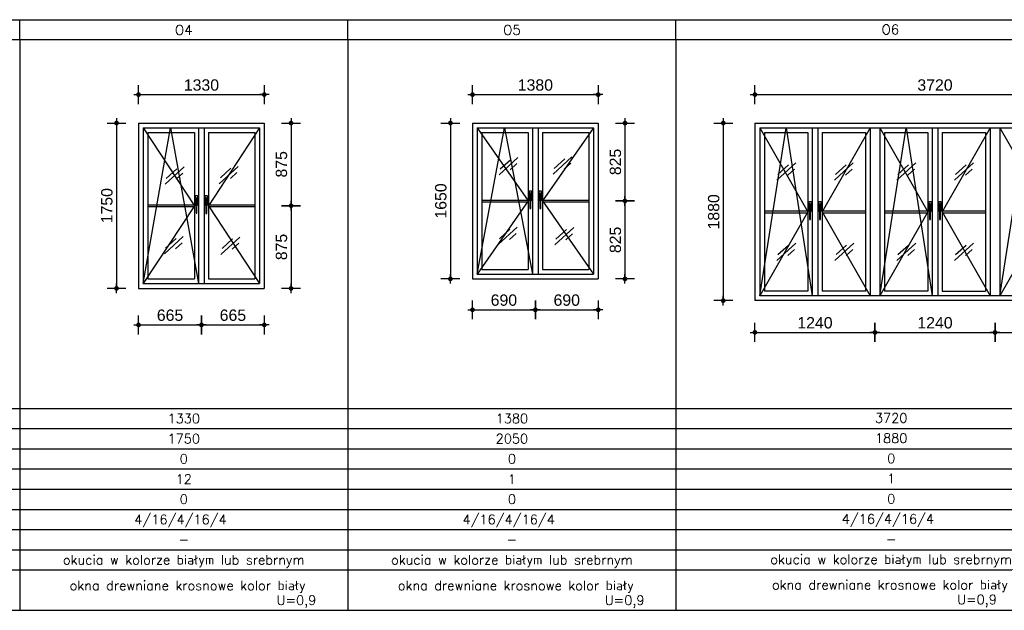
# Model space of a CAD drawing. Header units: millimetres. Extents: x 11979 to 23691, y 12825 to 41978.
# Tile 4 of 256: x 21472 to 22514, y 13682 to 14308. Entities that reach past the tile are written whole.
import ezdxf
from ezdxf.enums import TextEntityAlignment as Align

# ---------------------------------------------------------------- set-up
doc = ezdxf.new("R2010")
doc.units = ezdxf.units.MM
for name, color, linetype in [('-LI-WIDOK', 2, 'Continuous'), ('-SCIANY-DZIALOWE', 3, 'Continuous'), ('-WYMIAR', 8, 'Continuous'), ('CONSTRUCTION_CLASS', 7, 'Continuous'), ('FLINE', 8, 'Continuous'), ('PROJEKTOWANE', 5, 'Continuous')]:
    doc.layers.add(name, color=color, linetype=linetype)
doc.styles.add('SIMPLEX', font='simplex')
doc.styles.get("Standard").update_dxf_attribs({"font": 'arial.ttf'})
doc.dimstyles.new('CZA-KROPKA-50', dxfattribs={"dimtxt": 12, "dimasz": 1, "dimexe": 2, "dimexo": 25, "dimgap": 4, "dimtad": 1, "dimdec": 1, "dimrnd": 0.5, "dimzin": 9, "dimdsep": 46, "dimtxsty": 'Standard', "dimblk": 'CZA-KROPKA', "dimblk1": 'CZA-KROPKA', "dimblk2": 'CZA-KROPKA', "dimsah": 1, "dimcen": -20, "dimse1": 1, "dimse2": 1, "dimclrd": 8, "dimclre": 8, "dimclrt": 9, "dimadec": 0, "dimazin": 0, "dimtfac": 1, "dimtdec": 1, "dimtmove": 1, "dimatfit": 3, "dimldrblk": 'CZA-KROPKA', "dimfxl": 1, "dimtolj": 1, "dimtzin": 9, "dimarcsym": 0})

# ---------------------------------------------------------------- blocks, each defined once
blk = doc.blocks.new('CZA-KROPKA')
at = {"layer": '-WYMIAR', "linetype": 'ByBlock'}
for p, q in [((5, 0), (-5, 0)), ((0, 10), (0, -10))]:
    blk.add_line(p, q, dxfattribs=at)
at = {"layer": '-WYMIAR', "linetype": 'ByBlock', "const_width": 2.5}
blk.add_lwpolyline([(-1.25, 0, 1), (1.25, 0, 1)], format="xyb", close=True, dxfattribs=at)
blk = doc.blocks.new('*D1759')
at = {"layer": '-SCIANY-DZIALOWE', "color": 8, "lineweight": -2}
blk.add_line((21598.6, 14228.3), (21729.6, 14228.3), dxfattribs=at)
at = {"layer": 'Defpoints', "color": 0}
for p in [(21730.6, 14228.3), (21597.6, 14198.2), (21730.6, 14198.2)]:
    blk.add_point(p, dxfattribs=at)
at = {"layer": '-SCIANY-DZIALOWE', "color": 8, "lineweight": -2, "rotation": 180}
blk.add_blockref('CZA-KROPKA', (21597.6, 14228.3), dxfattribs=at)
at = {"layer": '-SCIANY-DZIALOWE', "color": 8, "lineweight": -2}
blk.add_blockref('CZA-KROPKA', (21730.6, 14228.3), dxfattribs=at)
at = {"layer": '-SCIANY-DZIALOWE', "color": 9, "insert": (21664.1, 14238.4), "char_height": 12, "attachment_point": 5, "bg_fill": 3, "box_fill_scale": 1.1, "bg_fill_color": 257, "bg_fill_transparency": 0}
blk.add_mtext('\\A1;1330', dxfattribs=at)
blk = doc.blocks.new('*D1760')
at = {"layer": '-SCIANY-DZIALOWE', "color": 8, "lineweight": -2}
blk.add_line((21574.3, 14197.2), (21574.3, 14024.2), dxfattribs=at)
at = {"layer": 'Defpoints', "color": 0}
for p in [(21597.6, 14198.2), (21574.3, 14023.2), (21597.6, 14023.2)]:
    blk.add_point(p, dxfattribs=at)
at = {"layer": '-SCIANY-DZIALOWE', "color": 8, "lineweight": -2}
for p, rotation in [((21574.3, 14198.2), 90), ((21574.3, 14023.2), 270)]:
    blk.add_blockref('CZA-KROPKA', p, dxfattribs=dict(at, rotation=rotation))
at = {"layer": '-SCIANY-DZIALOWE', "color": 9, "insert": (21564.1, 14110.7), "char_height": 12, "attachment_point": 5, "rotation": 90, "bg_fill": 3, "box_fill_scale": 1.1, "bg_fill_color": 257, "bg_fill_transparency": 0}
blk.add_mtext('\\A1;1750', dxfattribs=at)
blk = doc.blocks.new('*D1761')
at = {"layer": '-SCIANY-DZIALOWE', "color": 8, "lineweight": -2}
blk.add_line((21758.9, 14197.2), (21758.9, 14111.7), dxfattribs=at)
at = {"layer": 'Defpoints', "color": 0}
for p in [(21730.6, 14198.2), (21720.6, 14110.7), (21758.9, 14110.7)]:
    blk.add_point(p, dxfattribs=at)
at = {"layer": '-SCIANY-DZIALOWE', "color": 8, "lineweight": -2}
for p, rotation in [((21758.9, 14198.2), 90), ((21758.9, 14110.7), 270)]:
    blk.add_blockref('CZA-KROPKA', p, dxfattribs=dict(at, rotation=rotation))
at = {"layer": '-SCIANY-DZIALOWE', "color": 9, "insert": (21748.8, 14154.5), "char_height": 12, "attachment_point": 5, "rotation": 90, "bg_fill": 3, "box_fill_scale": 1.1, "bg_fill_color": 257, "bg_fill_transparency": 0}
blk.add_mtext('\\A1;875', dxfattribs=at)
blk = doc.blocks.new('*D1762')
at = {"layer": '-SCIANY-DZIALOWE', "color": 8, "lineweight": -2}
blk.add_line((21758.9, 14109.7), (21758.9, 14024.2), dxfattribs=at)
at = {"layer": 'Defpoints', "color": 0}
for p in [(21758.9, 14110.7), (21730.6, 14023.2), (21758.9, 14023.2)]:
    blk.add_point(p, dxfattribs=at)
at = {"layer": '-SCIANY-DZIALOWE', "color": 8, "lineweight": -2}
for p, rotation in [((21758.9, 14110.7), 90), ((21758.9, 14023.2), 270)]:
    blk.add_blockref('CZA-KROPKA', p, dxfattribs=dict(at, rotation=rotation))
at = {"layer": '-SCIANY-DZIALOWE', "color": 9, "insert": (21748.8, 14067), "char_height": 12, "attachment_point": 5, "rotation": 90, "bg_fill": 3, "box_fill_scale": 1.1, "bg_fill_color": 257, "bg_fill_transparency": 0}
blk.add_mtext('\\A1;875', dxfattribs=at)
blk = doc.blocks.new('*D1763')
at = {"layer": '-SCIANY-DZIALOWE', "color": 8, "lineweight": -2}
blk.add_line((21951.9, 14228.3), (22082.9, 14228.3), dxfattribs=at)
at = {"layer": 'Defpoints', "color": 0}
for p in [(22083.9, 14228.3), (21950.9, 14198.2), (22083.9, 14198.2)]:
    blk.add_point(p, dxfattribs=at)
at = {"layer": '-SCIANY-DZIALOWE', "color": 8, "lineweight": -2, "rotation": 180}
blk.add_blockref('CZA-KROPKA', (21950.9, 14228.3), dxfattribs=at)
at = {"layer": '-SCIANY-DZIALOWE', "color": 8, "lineweight": -2}
blk.add_blockref('CZA-KROPKA', (22083.9, 14228.3), dxfattribs=at)
at = {"layer": '-SCIANY-DZIALOWE', "color": 9, "insert": (22017.4, 14238.4), "char_height": 12, "attachment_point": 5, "bg_fill": 3, "box_fill_scale": 1.1, "bg_fill_color": 257, "bg_fill_transparency": 0}
blk.add_mtext('\\A1;1380', dxfattribs=at)
blk = doc.blocks.new('*D1764')
at = {"layer": '-SCIANY-DZIALOWE', "color": 8, "lineweight": -2}
blk.add_line((21927.5, 14197.2), (21927.5, 14034.2), dxfattribs=at)
at = {"layer": 'Defpoints', "color": 0}
for p in [(21950.9, 14198.2), (21927.5, 14033.2), (21950.9, 14033.2)]:
    blk.add_point(p, dxfattribs=at)
at = {"layer": '-SCIANY-DZIALOWE', "color": 8, "lineweight": -2}
for p, rotation in [((21927.5, 14198.2), 90), ((21927.5, 14033.2), 270)]:
    blk.add_blockref('CZA-KROPKA', p, dxfattribs=dict(at, rotation=rotation))
at = {"layer": '-SCIANY-DZIALOWE', "color": 9, "insert": (21917.4, 14115.7), "char_height": 12, "attachment_point": 5, "rotation": 90, "bg_fill": 3, "box_fill_scale": 1.1, "bg_fill_color": 257, "bg_fill_transparency": 0}
blk.add_mtext('\\A1;1650', dxfattribs=at)
blk = doc.blocks.new('*D1765')
at = {"layer": '-SCIANY-DZIALOWE', "color": 8, "lineweight": -2}
blk.add_line((22112.2, 14197.2), (22112.2, 14116.7), dxfattribs=at)
at = {"layer": 'Defpoints', "color": 0}
for p in [(22083.9, 14198.2), (22073.9, 14115.7), (22112.2, 14115.7)]:
    blk.add_point(p, dxfattribs=at)
at = {"layer": '-SCIANY-DZIALOWE', "color": 8, "lineweight": -2}
for p, rotation in [((22112.2, 14198.2), 90), ((22112.2, 14115.7), 270)]:
    blk.add_blockref('CZA-KROPKA', p, dxfattribs=dict(at, rotation=rotation))
at = {"layer": '-SCIANY-DZIALOWE', "color": 9, "insert": (22102.1, 14157), "char_height": 12, "attachment_point": 5, "rotation": 90, "bg_fill": 3, "box_fill_scale": 1.1, "bg_fill_color": 257, "bg_fill_transparency": 0}
blk.add_mtext('\\A1;825', dxfattribs=at)
blk = doc.blocks.new('*D1766')
at = {"layer": '-SCIANY-DZIALOWE', "color": 8, "lineweight": -2}
blk.add_line((22112.2, 14114.7), (22112.2, 14034.2), dxfattribs=at)
at = {"layer": 'Defpoints', "color": 0}
for p in [(22112.2, 14115.7), (22083.9, 14033.2), (22112.2, 14033.2)]:
    blk.add_point(p, dxfattribs=at)
at = {"layer": '-SCIANY-DZIALOWE', "color": 8, "lineweight": -2}
for p, rotation in [((22112.2, 14115.7), 90), ((22112.2, 14033.2), 270)]:
    blk.add_blockref('CZA-KROPKA', p, dxfattribs=dict(at, rotation=rotation))
at = {"layer": '-SCIANY-DZIALOWE', "color": 9, "insert": (22102.1, 14074.5), "char_height": 12, "attachment_point": 5, "rotation": 90, "bg_fill": 3, "box_fill_scale": 1.1, "bg_fill_color": 257, "bg_fill_transparency": 0}
blk.add_mtext('\\A1;825', dxfattribs=at)
blk = doc.blocks.new('smuga')
at = {"layer": 'FLINE'}
for p, q in [((-143, -131), (143, 131)), ((-125, -43), (33, 102)), ((26, -55), (126, 37))]:
    blk.add_line(p, q, dxfattribs=at)
blk = doc.blocks.new('*D1767')
at = {"layer": '-SCIANY-DZIALOWE', "color": 8, "lineweight": -2}
blk.add_line((22250.7, 14228.3), (22629.7, 14228.3), dxfattribs=at)
at = {"layer": 'Defpoints', "color": 0}
for p in [(22630.7, 14228.3), (22249.7, 14198.2), (22630.7, 14198.2)]:
    blk.add_point(p, dxfattribs=at)
at = {"layer": '-SCIANY-DZIALOWE', "color": 8, "lineweight": -2, "rotation": 180}
blk.add_blockref('CZA-KROPKA', (22249.7, 14228.3), dxfattribs=at)
at = {"layer": '-SCIANY-DZIALOWE', "color": 8, "lineweight": -2}
blk.add_blockref('CZA-KROPKA', (22630.7, 14228.3), dxfattribs=at)
at = {"layer": '-SCIANY-DZIALOWE', "color": 9, "insert": (22440.2, 14238.4), "char_height": 12, "attachment_point": 5, "bg_fill": 3, "box_fill_scale": 1.1, "bg_fill_color": 257, "bg_fill_transparency": 0}
blk.add_mtext('\\A1;3720', dxfattribs=at)
blk = doc.blocks.new('*D1768')
at = {"layer": '-SCIANY-DZIALOWE', "color": 8, "lineweight": -2}
blk.add_line((22216.2, 14197.2), (22216.2, 14011.2), dxfattribs=at)
at = {"layer": 'Defpoints', "color": 0}
for p in [(22249.7, 14198.2), (22216.2, 14010.2), (22249.7, 14010.2)]:
    blk.add_point(p, dxfattribs=at)
at = {"layer": '-SCIANY-DZIALOWE', "color": 8, "lineweight": -2}
for p, rotation in [((22216.2, 14198.2), 90), ((22216.2, 14010.2), 270)]:
    blk.add_blockref('CZA-KROPKA', p, dxfattribs=dict(at, rotation=rotation))
at = {"layer": '-SCIANY-DZIALOWE', "color": 9, "insert": (22206.1, 14104.2), "char_height": 12, "attachment_point": 5, "rotation": 90, "bg_fill": 3, "box_fill_scale": 1.1, "bg_fill_color": 257, "bg_fill_transparency": 0}
blk.add_mtext('\\A1;1880', dxfattribs=at)
blk = doc.blocks.new('*D1769')
at = {"layer": '-SCIANY-DZIALOWE', "color": 8, "lineweight": -2}
blk.add_line((22250.7, 13976.6), (22375.7, 13976.6), dxfattribs=at)
at = {"layer": 'Defpoints', "color": 0}
for p in [(22376.7, 14015.2), (22249.7, 14010.2), (22376.7, 13976.6)]:
    blk.add_point(p, dxfattribs=at)
at = {"layer": '-SCIANY-DZIALOWE', "color": 8, "lineweight": -2, "rotation": 180}
blk.add_blockref('CZA-KROPKA', (22249.7, 13976.6), dxfattribs=at)
at = {"layer": '-SCIANY-DZIALOWE', "color": 8, "lineweight": -2}
blk.add_blockref('CZA-KROPKA', (22376.7, 13976.6), dxfattribs=at)
at = {"layer": '-SCIANY-DZIALOWE', "color": 9, "insert": (22313.2, 13986.7), "char_height": 12, "attachment_point": 5, "bg_fill": 3, "box_fill_scale": 1.1, "bg_fill_color": 257, "bg_fill_transparency": 0}
blk.add_mtext('\\A1;1240', dxfattribs=at)
blk = doc.blocks.new('*D1770')
at = {"layer": '-SCIANY-DZIALOWE', "color": 8, "lineweight": -2}
blk.add_line((22377.7, 13976.6), (22502.7, 13976.6), dxfattribs=at)
at = {"layer": 'Defpoints', "color": 0}
for p in [(22376.7, 14015.2), (22503.7, 14015.2), (22503.7, 13976.6)]:
    blk.add_point(p, dxfattribs=at)
at = {"layer": '-SCIANY-DZIALOWE', "color": 8, "lineweight": -2, "rotation": 180}
blk.add_blockref('CZA-KROPKA', (22376.7, 13976.6), dxfattribs=at)
at = {"layer": '-SCIANY-DZIALOWE', "color": 8, "lineweight": -2}
blk.add_blockref('CZA-KROPKA', (22503.7, 13976.6), dxfattribs=at)
at = {"layer": '-SCIANY-DZIALOWE', "color": 9, "insert": (22440.2, 13986.7), "char_height": 12, "attachment_point": 5, "bg_fill": 3, "box_fill_scale": 1.1, "bg_fill_color": 257, "bg_fill_transparency": 0}
blk.add_mtext('\\A1;1240', dxfattribs=at)
blk = doc.blocks.new('*D1771')
at = {"layer": '-SCIANY-DZIALOWE', "color": 8, "lineweight": -2}
blk.add_line((22504.7, 13976.6), (22629.7, 13976.6), dxfattribs=at)
at = {"layer": 'Defpoints', "color": 0}
for p in [(22503.7, 14015.2), (22630.7, 14015.2), (22630.7, 13976.6)]:
    blk.add_point(p, dxfattribs=at)
at = {"layer": '-SCIANY-DZIALOWE', "color": 8, "lineweight": -2, "rotation": 180}
blk.add_blockref('CZA-KROPKA', (22503.7, 13976.6), dxfattribs=at)
at = {"layer": '-SCIANY-DZIALOWE', "color": 8, "lineweight": -2}
blk.add_blockref('CZA-KROPKA', (22630.7, 13976.6), dxfattribs=at)
at = {"layer": '-SCIANY-DZIALOWE', "color": 9, "insert": (22567.2, 13986.7), "char_height": 12, "attachment_point": 5, "bg_fill": 3, "box_fill_scale": 1.1, "bg_fill_color": 257, "bg_fill_transparency": 0}
blk.add_mtext('\\A1;1240', dxfattribs=at)
blk = doc.blocks.new('*D1774')
at = {"layer": '-SCIANY-DZIALOWE', "color": 8, "lineweight": -2}
blk.add_line((21598.6, 13984.5), (21663.1, 13984.5), dxfattribs=at)
at = {"layer": 'Defpoints', "color": 0}
for p in [(21597.6, 14023.2), (21664.1, 14023.2), (21664.1, 13984.5)]:
    blk.add_point(p, dxfattribs=at)
at = {"layer": '-SCIANY-DZIALOWE', "color": 8, "lineweight": -2, "rotation": 180}
blk.add_blockref('CZA-KROPKA', (21597.6, 13984.5), dxfattribs=at)
at = {"layer": '-SCIANY-DZIALOWE', "color": 8, "lineweight": -2}
blk.add_blockref('CZA-KROPKA', (21664.1, 13984.5), dxfattribs=at)
at = {"layer": '-SCIANY-DZIALOWE', "color": 9, "insert": (21630.9, 13994.7), "char_height": 12, "attachment_point": 5, "bg_fill": 3, "box_fill_scale": 1.1, "bg_fill_color": 257, "bg_fill_transparency": 0}
blk.add_mtext('\\A1;665', dxfattribs=at)
blk = doc.blocks.new('*D1775')
at = {"layer": '-SCIANY-DZIALOWE', "color": 8, "lineweight": -2}
blk.add_line((21665.1, 13984.5), (21729.6, 13984.5), dxfattribs=at)
at = {"layer": 'Defpoints', "color": 0}
for p in [(21664.1, 14023.2), (21730.6, 14023.2), (21730.6, 13984.5)]:
    blk.add_point(p, dxfattribs=at)
at = {"layer": '-SCIANY-DZIALOWE', "color": 8, "lineweight": -2, "rotation": 180}
blk.add_blockref('CZA-KROPKA', (21664.1, 13984.5), dxfattribs=at)
at = {"layer": '-SCIANY-DZIALOWE', "color": 8, "lineweight": -2}
blk.add_blockref('CZA-KROPKA', (21730.6, 13984.5), dxfattribs=at)
at = {"layer": '-SCIANY-DZIALOWE', "color": 9, "insert": (21697.4, 13994.7), "char_height": 12, "attachment_point": 5, "bg_fill": 3, "box_fill_scale": 1.1, "bg_fill_color": 257, "bg_fill_transparency": 0}
blk.add_mtext('\\A1;665', dxfattribs=at)
blk = doc.blocks.new('*D1776')
at = {"layer": '-SCIANY-DZIALOWE', "color": 8, "lineweight": -2}
blk.add_line((21951.9, 14000.5), (22016.4, 14000.5), dxfattribs=at)
at = {"layer": 'Defpoints', "color": 0}
for p in [(21950.9, 14033.2), (22017.4, 14033.2), (22017.4, 14000.5)]:
    blk.add_point(p, dxfattribs=at)
at = {"layer": '-SCIANY-DZIALOWE', "color": 8, "lineweight": -2, "rotation": 180}
blk.add_blockref('CZA-KROPKA', (21950.9, 14000.5), dxfattribs=at)
at = {"layer": '-SCIANY-DZIALOWE', "color": 8, "lineweight": -2}
blk.add_blockref('CZA-KROPKA', (22017.4, 14000.5), dxfattribs=at)
at = {"layer": '-SCIANY-DZIALOWE', "color": 9, "insert": (21984.1, 14010.7), "char_height": 12, "attachment_point": 5, "bg_fill": 3, "box_fill_scale": 1.1, "bg_fill_color": 257, "bg_fill_transparency": 0}
blk.add_mtext('\\A1;690', dxfattribs=at)
blk = doc.blocks.new('*D1777')
at = {"layer": '-SCIANY-DZIALOWE', "color": 8, "lineweight": -2}
blk.add_line((22018.4, 14000.5), (22082.9, 14000.5), dxfattribs=at)
at = {"layer": 'Defpoints', "color": 0}
for p in [(22017.4, 14033.2), (22083.9, 14033.2), (22083.9, 14000.5)]:
    blk.add_point(p, dxfattribs=at)
at = {"layer": '-SCIANY-DZIALOWE', "color": 8, "lineweight": -2, "rotation": 180}
blk.add_blockref('CZA-KROPKA', (22017.4, 14000.5), dxfattribs=at)
at = {"layer": '-SCIANY-DZIALOWE', "color": 8, "lineweight": -2}
blk.add_blockref('CZA-KROPKA', (22083.9, 14000.5), dxfattribs=at)
at = {"layer": '-SCIANY-DZIALOWE', "color": 9, "insert": (22050.6, 14010.7), "char_height": 12, "attachment_point": 5, "bg_fill": 3, "box_fill_scale": 1.1, "bg_fill_color": 257, "bg_fill_transparency": 0}
blk.add_mtext('\\A1;690', dxfattribs=at)

msp = doc.modelspace()

# ---------------------------------------------------------------- linework, layer by layer
at = {"layer": '-LI-WIDOK'}
for p, q in [((22513.33, 14307.62), (22860.5, 14307.62)), ((21597.61, 14198.21), (21730.61, 14198.21)), ((21597.61, 14198.21), (21597.61, 14023.21)), ((21730.61, 14198.21), (21730.61, 14023.21)), ((21950.88, 14198.21), (22083.88, 14198.21)), ((21950.88, 14198.21), (21950.88, 14033.21)), ((22083.88, 14198.21), (22083.88, 14033.21)), ((22249.7, 14198.21), (22249.7, 14010.21)), ((22249.7, 14198.21), (22630.7, 14198.21)), ((21602.61, 14193.21), (21725.61, 14193.21)), ((21602.61, 14193.21), (21602.61, 14183.09)), ((21602.61, 14193.21), (21602.61, 14028.21)), ((21607.46, 14188.21), (21656.61, 14188.21)), ((21607.46, 14188.21), (21607.46, 14033.21)), ((21656.61, 14188.21), (21656.61, 14183.09)), ((21656.61, 14188.21), (21656.61, 14033.21)), ((21661.11, 14193.21), (21661.11, 14028.21)), ((21667.11, 14193.21), (21667.11, 14028.21)), ((21671.61, 14188.21), (21720.61, 14188.21)), ((21671.61, 14188.21), (21671.61, 14033.21)), ((21720.61, 14188.21), (21720.61, 14033.21)), ((21724.04, 14193.21), (21725.61, 14193.21)), ((21725.61, 14193.21), (21725.61, 14028.21)), ((21955.88, 14193.21), (22078.88, 14193.21)), ((21955.88, 14193.21), (21955.88, 14183.09)), ((21955.88, 14193.21), (21955.88, 14038.21)), ((21960.73, 14188.21), (22009.88, 14188.21)), ((21960.73, 14188.21), (21960.73, 14043.21)), ((22009.88, 14188.21), (22009.88, 14183.09)), ((22009.88, 14188.21), (22009.88, 14043.21)), ((22014.38, 14193.21), (22014.38, 14038.21)), ((22020.38, 14193.21), (22020.38, 14038.21)), ((22024.88, 14188.21), (22073.88, 14188.21)), ((22024.88, 14188.21), (22024.88, 14043.21)), ((22073.88, 14188.21), (22073.88, 14043.21)), ((22077.3, 14193.21), (22078.88, 14193.21)), ((22078.88, 14193.21), (22078.88, 14038.21)), ((22254.7, 14193.21), (22254.7, 14015.21)), ((22254.7, 14193.21), (22498.7, 14193.21)), ((22259.7, 14188.21), (22305.7, 14188.21)), ((22259.7, 14188.21), (22259.7, 14112.91)), ((22305.7, 14188.21), (22305.7, 14112.91)), ((22310.2, 14193.21), (22310.2, 14015.21)), ((22316.2, 14193.21), (22316.2, 14015.21)), ((22320.7, 14188.21), (22366.7, 14188.21)), ((22320.7, 14188.21), (22320.7, 14112.91)), ((22364.38, 14188.21), (22364.63, 14188.21)), ((22366.7, 14188.21), (22366.7, 14112.91)), ((22371.7, 14193.21), (22371.7, 14015.21)), ((22381.7, 14193.21), (22381.7, 14015.21)), ((22386.7, 14188.21), (22432.7, 14188.21)), ((22386.7, 14188.21), (22386.7, 14112.91)), ((22432.7, 14188.21), (22432.7, 14020.21)), ((22437.2, 14193.21), (22437.2, 14015.21)), ((22443.2, 14193.21), (22443.2, 14015.21)), ((22447.7, 14188.21), (22493.7, 14188.21)), ((22447.7, 14188.21), (22447.7, 14112.91)), ((22493.7, 14188.21), (22493.7, 14112.91)), ((22498.7, 14193.21), (22625.7, 14193.21)), ((22498.7, 14193.21), (22498.7, 14015.21)), ((22508.7, 14193.21), (22508.7, 14015.21)), ((21960.73, 14116.71), (22009.88, 14116.71)), ((22024.88, 14116.71), (22073.88, 14116.71)), ((21607.46, 14111.71), (21656.61, 14111.71)), ((21607.46, 14109.71), (21656.61, 14109.71)), ((21671.61, 14111.71), (21720.61, 14111.71)), ((21671.61, 14109.71), (21720.61, 14109.71)), ((21960.73, 14114.71), (22009.88, 14114.71)), ((22024.88, 14114.71), (22073.88, 14114.71)), ((22259.7, 14112.91), (22259.7, 14020.21)), ((22259.7, 14105.21), (22305.7, 14105.21)), ((22305.7, 14113.94), (22305.7, 14020.21)), ((22320.7, 14112.91), (22320.7, 14020.21)), ((22320.7, 14105.21), (22366.7, 14105.21)), ((22366.7, 14112.91), (22366.7, 14020.21)), ((22386.7, 14112.91), (22386.7, 14020.21)), ((22386.7, 14105.21), (22432.7, 14105.21)), ((22447.7, 14112.91), (22447.7, 14020.21)), ((22447.7, 14105.21), (22493.7, 14105.21)), ((22493.7, 14112.91), (22493.7, 14020.21)), ((22259.7, 14103.21), (22305.7, 14103.21)), ((22320.7, 14103.21), (22366.7, 14103.21)), ((22386.7, 14103.21), (22432.7, 14103.21)), ((22447.7, 14103.21), (22493.7, 14103.21)), ((21960.73, 14043.21), (22007.3, 14043.21)), ((22007.3, 14043.21), (22009.88, 14043.21)), ((22014.38, 14047.05), (22014.38, 14038.21)), ((22020.38, 14047.05), (22020.38, 14038.21)), ((22024.88, 14047.05), (22024.88, 14043.21)), ((22024.88, 14043.21), (22073.88, 14043.21)), ((21607.46, 14033.21), (21654.04, 14033.21)), ((21654.04, 14033.21), (21656.61, 14033.21)), ((21661.11, 14037.05), (21661.11, 14028.21)), ((21667.11, 14037.05), (21667.11, 14028.21)), ((21671.61, 14037.05), (21671.61, 14033.21)), ((21671.61, 14033.21), (21720.61, 14033.21)), ((21950.88, 14033.21), (22083.88, 14033.21)), ((21955.88, 14038.21), (22078.88, 14038.21)), ((21597.61, 14023.21), (21730.61, 14023.21)), ((21602.61, 14028.21), (21725.61, 14028.21)), ((22625.7, 14015.21), (22254.7, 14015.21)), ((22305.7, 14020.21), (22259.7, 14020.21)), ((22366.7, 14020.21), (22320.7, 14020.21)), ((22432.7, 14020.21), (22386.7, 14020.21)), ((22447.7, 14020.21), (22493.7, 14020.21)), ((22630.7, 14010.21), (22249.7, 14010.21))]:
    msp.add_line(p, q, dxfattribs=at)
for points in [[(22011.64, 14115.96), (22011.13, 14115.96), (22011.13, 14126.55), (22013.18, 14126.55), (22013.18, 14115.96), (22012.67, 14115.96)], [(22022, 14115.87), (22021.49, 14115.87), (22021.49, 14126.46), (22023.54, 14126.46), (22023.54, 14115.87), (22023.03, 14115.87)], [(21658.38, 14110.96), (21657.87, 14110.96), (21657.87, 14121.55), (21659.92, 14121.55), (21659.92, 14110.96), (21659.41, 14110.96)], [(21668.74, 14110.87), (21668.23, 14110.87), (21668.23, 14121.46), (21670.28, 14121.46), (21670.28, 14110.87), (21669.77, 14110.87)], [(22307.47, 14104.46), (22306.96, 14104.46), (22306.96, 14115.05), (22309.01, 14115.05), (22309.01, 14104.46), (22308.5, 14104.46)], [(22317.97, 14104.46), (22317.46, 14104.46), (22317.46, 14115.05), (22319.51, 14115.05), (22319.51, 14104.46), (22319, 14104.46)], [(22434.47, 14104.46), (22433.96, 14104.46), (22433.96, 14115.05), (22436.01, 14115.05), (22436.01, 14104.46), (22435.5, 14104.46)], [(22444.97, 14104.46), (22444.46, 14104.46), (22444.46, 14115.05), (22446.51, 14115.05), (22446.51, 14104.46), (22446, 14104.46)]]:
    msp.add_lwpolyline(points, dxfattribs=at)
for points in [[(21658.38, 14118.84), (21658.38, 14102.68), (21659.41, 14102.68), (21659.41, 14118.84)], [(21668.74, 14118.74), (21668.74, 14102.58), (21669.77, 14102.58), (21669.77, 14118.74)], [(22011.64, 14123.84), (22011.64, 14107.68), (22012.67, 14107.68), (22012.67, 14123.84)], [(22022, 14123.74), (22022, 14107.58), (22023.03, 14107.58), (22023.03, 14123.74)], [(22307.47, 14112.34), (22307.47, 14096.18), (22308.5, 14096.18), (22308.5, 14112.34)], [(22317.97, 14112.34), (22317.97, 14096.18), (22319, 14096.18), (22319, 14112.34)], [(22434.47, 14112.34), (22434.47, 14096.18), (22435.5, 14096.18), (22435.5, 14112.34)], [(22444.97, 14112.34), (22444.97, 14096.18), (22446, 14096.18), (22446, 14112.34)]]:
    msp.add_lwpolyline(points, close=True, dxfattribs=at)
at = {"layer": 'CONSTRUCTION_CLASS'}
for p, q in [((21124.67, 14307.62), (21471.83, 14307.62)), ((21124.67, 14307.62), (21471.83, 14307.62)), ((21471.83, 14307.62), (21819, 14307.62)), ((21471.83, 14307.62), (21819, 14307.62)), ((21471.83, 14286.24), (21471.83, 14307.62)), ((21819, 14307.62), (22166.17, 14307.62)), ((21819, 14307.62), (22513.33, 14307.62)), ((21819, 14286.24), (21819, 14307.62)), ((22166.17, 14286.24), (22166.17, 14307.62)), ((22513.33, 14307.62), (23016.12, 14307.62)), ((21471.83, 14286.24), (21124.67, 14286.24)), ((21819, 14286.24), (21471.83, 14286.24)), ((21471.83, 14286.24), (21471.83, 13682.39)), ((22513.33, 14286.24), (21819, 14286.24)), ((21819, 14286.24), (21819, 13682.39)), ((22166.17, 14286.24), (22166.17, 13682.39)), ((23016.12, 14286.24), (22513.33, 14286.24)), ((21124.67, 13896.14), (21471.83, 13896.14)), ((21471.83, 13896.14), (21819, 13896.14)), ((21819, 13896.14), (22513.33, 13896.14)), ((22513.33, 13896.14), (23016.12, 13896.14)), ((21124.67, 13874.77), (21471.83, 13874.77)), ((21471.83, 13874.77), (21819, 13874.77)), ((21819, 13874.77), (22513.33, 13874.77)), ((22513.33, 13874.77), (23016.12, 13874.77)), ((21124.67, 13853.39), (21471.83, 13853.39)), ((21471.83, 13853.39), (21819, 13853.39)), ((21819, 13853.39), (22513.33, 13853.39)), ((22513.33, 13853.39), (23016.12, 13853.39)), ((20235.37, 13832.02), (23016.12, 13832.02)), ((20235.37, 13810.64), (23016.12, 13810.64)), ((21124.67, 13789.27), (21471.83, 13789.27)), ((21124.67, 13789.27), (21471.83, 13789.27)), ((21471.83, 13789.27), (21819, 13789.27)), ((21471.83, 13789.27), (21819, 13789.27)), ((21819, 13789.27), (22513.33, 13789.27)), ((21819, 13789.27), (22513.33, 13789.27)), ((22513.33, 13789.27), (23016.12, 13789.27)), ((22513.33, 13789.27), (23016.12, 13789.27)), ((21124.67, 13767.89), (21471.83, 13767.89)), ((21471.83, 13767.89), (21819, 13767.89)), ((21819, 13767.89), (22166.17, 13767.89)), ((22166.17, 13767.89), (22513.33, 13767.89)), ((22513.33, 13767.89), (23016.12, 13767.89)), ((20235.37, 13746.52), (23016.12, 13746.52)), ((20235.37, 13725.14), (23016.12, 13725.14)), ((20235.37, 13682.39), (23016.12, 13682.39))]:
    msp.add_line(p, q, dxfattribs=at)
at = {"layer": 'PROJEKTOWANE'}
for p, q in [((21602.61, 14028.21), (21631.43, 14193.21)), ((21602.61, 14193.21), (21656.61, 14110.71)), ((21631.43, 14193.21), (21661.11, 14028.21)), ((21725.61, 14193.21), (21671.61, 14110.71)), ((21955.88, 14038.21), (21984.69, 14193.21)), ((21955.88, 14193.21), (22009.88, 14115.71)), ((21984.69, 14193.21), (22014.38, 14038.21)), ((22078.88, 14193.21), (22024.88, 14115.71)), ((22254.7, 14193.21), (22305.7, 14104.21)), ((22254.7, 14015.21), (22282.7, 14193.21)), ((22282.7, 14193.21), (22310.2, 14015.21)), ((22371.7, 14193.21), (22320.7, 14104.21)), ((22381.7, 14193.21), (22432.7, 14104.21)), ((22381.7, 14015.21), (22409.7, 14193.21)), ((22409.7, 14193.21), (22437.2, 14015.21)), ((22498.7, 14193.21), (22447.7, 14104.21)), ((22508.7, 14193.21), (22559.7, 14104.21)), ((22508.7, 14015.21), (22536.7, 14193.21)), ((22009.88, 14115.71), (21955.88, 14038.21)), ((22024.88, 14115.71), (22078.88, 14038.21)), ((21656.61, 14110.71), (21602.61, 14028.21)), ((21671.61, 14110.71), (21725.61, 14028.21)), ((22305.7, 14104.21), (22254.7, 14015.21)), ((22320.7, 14104.21), (22371.7, 14015.21)), ((22432.7, 14104.21), (22381.7, 14015.21)), ((22447.7, 14104.21), (22498.7, 14015.21)), ((22559.7, 14104.21), (22508.7, 14015.21))]:
    msp.add_line(p, q, dxfattribs=at)

# ---------------------------------------------------------------- block references
at = {"layer": '-LI-WIDOK', "xscale": 0.06999999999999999, "yscale": 0.06999999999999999, "zscale": 0.06999999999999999}
for p in [(21988.98, 14152.63), (22046.14, 14153.19), (21635.72, 14142.63), (21692.88, 14143.19), (22282.78, 14146.89), (22343.78, 14146.89), (22409.78, 14146.89), (22470.78, 14146.89), (21988.2, 14078.81), (22047.95, 14078.39), (21634.94, 14068.81), (21694.69, 14068.39), (22282.78, 14061.89), (22344.35, 14061.89), (22409.78, 14061.89), (22470.78, 14061.89)]:
    msp.add_blockref('smuga', p, dxfattribs=at)

# ---------------------------------------------------------------- texts
at = {"layer": '-LI-WIDOK', "style": 'SIMPLEX'}
for s, height, p in [('O6', 10.35, (22393.02, 14297.22)), ('O4', 10.35, (21645.42, 14296.76)), ('O5', 10.35, (21992.58, 14296.76)), ('1330', 10, (21645.42, 13885.45)), ('1380', 10, (21992.58, 13885.45)), ('3720', 10, (22393.83, 13885.96)), ('1750', 10, (21645.42, 13864.08)), ('2050', 10, (21992.58, 13864.08)), ('1880', 10, (22393.83, 13864.59)), ('0', 10, (21645.42, 13842.7)), ('0', 10, (21992.58, 13842.7)), ('0', 10, (22393.83, 13843.21)), ('12', 10, (21645.42, 13821.33)), ('1', 10, (21992.58, 13821.33)), ('1', 10, (22393.83, 13821.84)), ('0', 10, (21645.42, 13799.95)), ('0', 10, (21992.58, 13799.95)), ('0', 10, (22393.83, 13800.46)), ('4/16/4/16/4 ', 10, (21645.42, 13778.58)), ('4/16/4/16/4 ', 10, (21992.58, 13778.58)), ('4/16/4/16/4 ', 10, (22393.83, 13779.09)), ('-', 10, (21645.42, 13757.2)), ('-', 10, (21992.58, 13757.2)), ('-', 10, (22393.83, 13757.71)), ('okucia w kolorze białym lub srebrnym', 10, (21645.42, 13735.83)), ('okucia w kolorze białym lub srebrnym', 10, (21992.58, 13735.83)), ('okucia w kolorze białym lub srebrnym', 10, (22393.83, 13736.34)), ('okna drewniane krosnowe kolor biały ', 10, (21653, 13708.7)), ('okna drewniane krosnowe kolor biały ', 10, (22000.17, 13708.7)), ('okna drewniane krosnowe kolor biały ', 10, (22396.02, 13709.48)), ('U=0,9', 10, (21764.67, 13693.04)), ('U=0,9', 10, (22111.84, 13693.04)), ('U=0,9', 10, (22484.63, 13693.92))]:
    msp.add_text(s, height=height, dxfattribs=at).set_placement(p, align=Align.MIDDLE_CENTER)

# ---------------------------------------------------------------- next in the draw order: dimensions: what is measured, and where the dimension line sits
at = {"layer": '-SCIANY-DZIALOWE'}
for base, p1, p2, text, picture, middle in [((21730.61, 14228.29), (21597.61, 14198.21), (21730.61, 14198.21), '1330', '*D1759', (21664.11, 14238.43)), ((22083.88, 14228.29), (21950.88, 14198.21), (22083.88, 14198.21), '1380', '*D1763', (22017.38, 14238.43)), ((22630.7, 14228.29), (22249.7, 14198.21), (22630.7, 14198.21), '3720', '*D1767', (22440.2, 14238.43))]:
    dim = msp.add_linear_dim(base=base, p1=p1, p2=p2, text=text, dimstyle='CZA-KROPKA-50', override={"dimfxl": 0, "dimfxlon": 1, "dimtfill": 1}, dxfattribs=at)
    dim.commit()
    dim.dimension.update_dxf_attribs({"geometry": picture, "text_midpoint": middle})

# ---------------------------------------------------------------- next in the draw order: dimensions: what is measured, and where the dimension line sits
for base, p1, p2, text, picture, middle in [((21574.27, 14023.21), (21597.61, 14198.21), (21597.61, 14023.21), '1750', '*D1760', (21564.15, 14110.71)), ((21758.92, 14110.71), (21730.61, 14198.21), (21720.61, 14110.71), '875', '*D1761', (21748.79, 14154.46)), ((21927.54, 14033.21), (21950.88, 14198.21), (21950.88, 14033.21), '1650', '*D1764', (21917.41, 14115.71)), ((22112.18, 14115.71), (22083.88, 14198.21), (22073.88, 14115.71), '825', '*D1765', (22102.06, 14156.96)), ((22216.19, 14010.21), (22249.7, 14198.21), (22249.7, 14010.21), '1880', '*D1768', (22206.07, 14104.21))]:
    dim = msp.add_linear_dim(base=base, p1=p1, p2=p2, angle=90, text=text, dimstyle='CZA-KROPKA-50', override={"dimfxl": 0, "dimfxlon": 1, "dimtfill": 1}, dxfattribs=at)
    dim.commit()
    dim.dimension.update_dxf_attribs({"geometry": picture, "text_midpoint": middle})

# ---------------------------------------------------------------- next in the draw order: dimensions: what is measured, and where the dimension line sits
for base, p1, p2, text, picture, middle in [((21758.92, 14023.21), (21758.92, 14110.71), (21730.61, 14023.21), '875', '*D1762', (21748.79, 14066.96)), ((22112.18, 14033.21), (22112.18, 14115.71), (22083.88, 14033.21), '825', '*D1766', (22102.06, 14074.46))]:
    dim = msp.add_linear_dim(base=base, p1=p1, p2=p2, angle=90, text=text, dimstyle='CZA-KROPKA-50', override={"dimfxl": 0, "dimfxlon": 1, "dimtfill": 1}, dxfattribs=at)
    dim.commit()
    dim.dimension.update_dxf_attribs({"geometry": picture, "text_midpoint": middle})
for base, p1, p2, text, picture, middle in [((22017.38, 14000.54), (21950.88, 14033.21), (22017.38, 14033.21), '690', '*D1776', (21984.13, 14010.67)), ((21664.11, 13984.55), (21597.61, 14023.21), (21664.11, 14023.21), '665', '*D1774', (21630.86, 13994.68)), ((22376.7, 13976.58), (22249.7, 14010.21), (22376.7, 14015.21), '1240', '*D1769', (22313.2, 13986.7))]:
    dim = msp.add_linear_dim(base=base, p1=p1, p2=p2, text=text, dimstyle='CZA-KROPKA-50', override={"dimfxl": 0, "dimfxlon": 1, "dimtfill": 1}, dxfattribs=at)
    dim.commit()
    dim.dimension.update_dxf_attribs({"geometry": picture, "text_midpoint": middle})

# ---------------------------------------------------------------- next in the draw order: dimensions: what is measured, and where the dimension line sits
for base, p1, p2, text, picture, middle in [((22083.88, 14000.54), (22017.38, 14033.21), (22083.88, 14033.21), '690', '*D1777', (22050.63, 14010.67)), ((21730.61, 13984.55), (21664.11, 14023.21), (21730.61, 14023.21), '665', '*D1775', (21697.36, 13994.68)), ((22503.7, 13976.58), (22376.7, 14015.21), (22503.7, 14015.21), '1240', '*D1770', (22440.2, 13986.7))]:
    dim = msp.add_linear_dim(base=base, p1=p1, p2=p2, text=text, dimstyle='CZA-KROPKA-50', override={"dimfxl": 0, "dimfxlon": 1, "dimtfill": 1}, dxfattribs=at)
    dim.commit()
    dim.dimension.update_dxf_attribs({"geometry": picture, "text_midpoint": middle})

# ---------------------------------------------------------------- next in the draw order: dimensions: what is measured, and where the dimension line sits
dim = msp.add_linear_dim(base=(22630.7, 13976.58), p1=(22503.7, 14015.21), p2=(22630.7, 14015.21), text='1240', dimstyle='CZA-KROPKA-50', override={"dimfxl": 0, "dimfxlon": 1, "dimtfill": 1}, dxfattribs=at)
dim.commit()
dim.dimension.update_dxf_attribs({"geometry": '*D1771', "text_midpoint": (22567.2, 13986.7)})

doc.saveas('drawing.dxf')
